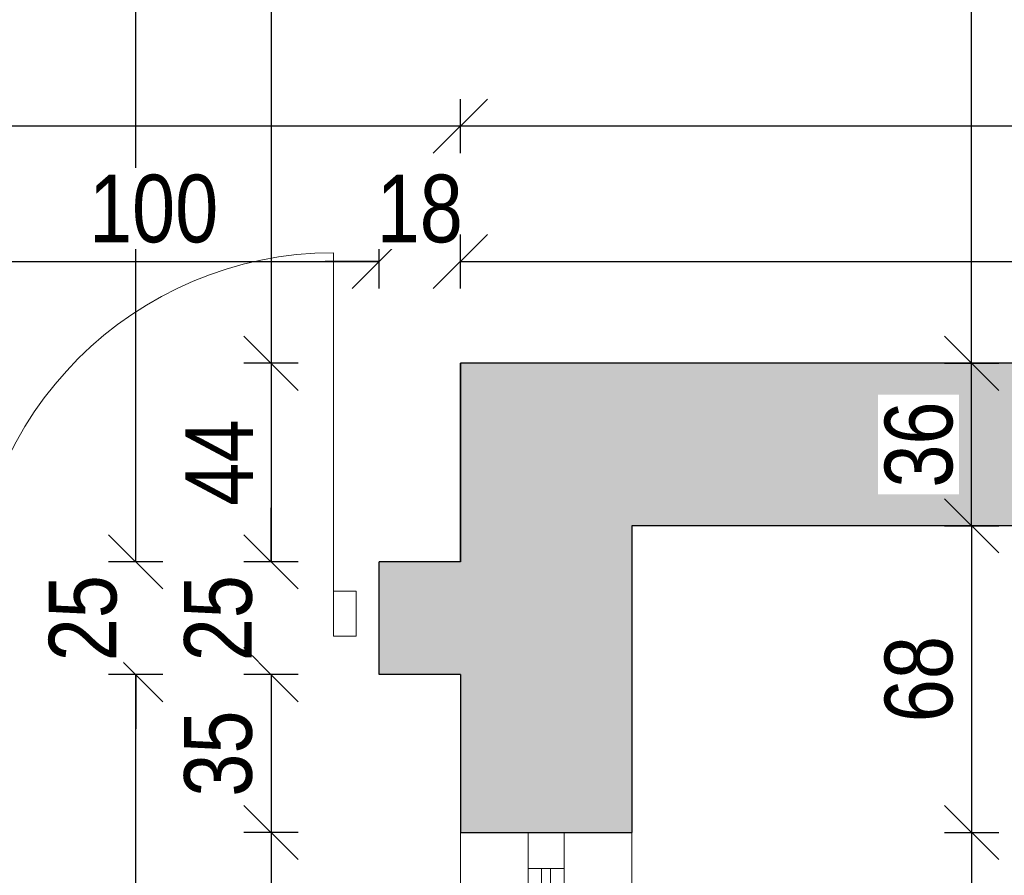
# Model space of a CAD drawing. Header units: millimetres. Extents: x 17147 to 52214, y -18116 to -4632.
# Tile 16 of 186: x 22908 to 23127, y -8980 to -8790. Entities that reach past the tile are written whole.
import ezdxf

# ---------------------------------------------------------------- set-up
doc = ezdxf.new("R2010")
doc.units = ezdxf.units.MM
doc.layers.get('Defpoints').update_dxf_attribs({"color": 6})
for name, color, linetype, lineweight in [('A-wymiar', 177, 'Continuous', 0), ('A_DRZWI-OKNA', 4, 'Continuous', 13), ('A_SCIANA_ISTN', 253, 'Continuous', 25)]:
    doc.layers.add(name, color=color, linetype=linetype, lineweight=lineweight)
doc.layers.add('S_KRESKOWANIE_SC_ISTN', color=7, linetype='Continuous', lineweight=0, true_color=0x878787)
doc.styles.add('wymiary', font='ARIALN.TTF')
doc.dimstyles.new('anka', dxfattribs={"dimtxt": 15, "dimasz": 12, "dimexe": 6, "dimexo": 0.0625, "dimgap": 4, "dimtad": 1, "dimdec": 0, "dimzin": 0, "dimdsep": 46, "dimtxsty": 'wymiary', "dimblk": 'OBLIQUE', "dimcen": 0.09, "dimclrt": 7, "dimadec": 0, "dimazin": 0, "dimtfac": 1, "dimtdec": 0, "dimtix": 1, "dimtofl": 0, "dimtmove": 0, "dimatfit": 3, "dimldrblk": 'OBLIQUE', "dimfxl": 6, "dimfxlon": 1, "dimtfill": 1, "dimtolj": 1, "dimtzin": 0, "dimarcsym": 0})

# ---------------------------------------------------------------- blocks, each defined once
blk = doc.blocks.new('*U22')
at = {"layer": 'A_DRZWI-OKNA'}
for points in [[(-38, 60), (0, 60), (0, -22), (-38, -22)], [(-23, 60), (-15, 60), (-15, -22), (-23, -22)]]:
    blk.add_lwpolyline(points, close=True, dxfattribs=at)
for points in [[(-15, 52), (-23, 52)], [(-20, 52), (-20, -14)], [(-18, 52), (-18, -14)], [(-15, -14), (-23, -14)]]:
    blk.add_lwpolyline(points, dxfattribs=at)
blk = doc.blocks.new('drzwi 800')
at = {"layer": 'A_DRZWI-OKNA'}
blk.add_line((110028.2, -38030.87), (110028.2, -37950.87), dxfattribs=at)
for points in [[(110023.2, -38035.87), (110028.2, -38035.87), (110028.2, -38025.87), (110023.2, -38025.87)], [(110108.2, -38035.87), (110113.2, -38035.87), (110113.2, -38025.87), (110108.2, -38025.87)]]:
    blk.add_lwpolyline(points, close=True, dxfattribs=at)
blk.add_arc((110028.2, -38030.87), 80, 0, 90, dxfattribs=at)
blk = doc.blocks.new('_OBLIQUE')
at = {"color": 0, "linetype": 'ByBlock'}
blk.add_line((-0.5, -0.5), (0.5, 0.5), dxfattribs=at)
blk = doc.blocks.new('*D805')
at = {"layer": 'A-wymiar', "color": 0, "lineweight": -2, "transparency": 16777216}
for p, q in [((22970.12, -8513.18), (22958.12, -8513.18)), ((22964.12, -8513.18), (22964.12, -8866.18)), ((22970.12, -8866.18), (22958.12, -8866.18))]:
    blk.add_line(p, q, dxfattribs=at)
at = {"layer": 'Defpoints', "color": 0, "transparency": 16777216}
for p in [(23006.08, -8513.18), (22964.12, -8866.18), (23006.08, -8866.18)]:
    blk.add_point(p, dxfattribs=at)
at = {"layer": 'A-wymiar', "color": 0, "lineweight": -2, "transparency": 16777216, "xscale": 12, "yscale": 12, "zscale": 12}
for p, rotation in [((22964.12, -8513.18), 90), ((22964.12, -8866.18), 270)]:
    blk.add_blockref('_OBLIQUE', p, dxfattribs=dict(at, rotation=rotation))
at = {"layer": 'A-wymiar', "color": 7, "transparency": 16777216, "insert": (22952.46, -8689.68), "char_height": 15, "attachment_point": 5, "rotation": 90, "style": 'wymiary', "bg_fill": 3, "box_fill_scale": 1.1, "bg_fill_color": 256, "bg_fill_true_color": 13158600, "bg_fill_transparency": 0}
blk.add_mtext('\\A1;353', dxfattribs=at)
blk = doc.blocks.new('*D806')
at = {"layer": 'A-wymiar', "color": 0, "lineweight": -2, "transparency": 16777216}
for p, q in [((22970.12, -8866.18), (22958.12, -8866.18)), ((22964.12, -8866.18), (22964.12, -8910.18)), ((22970.12, -8910.18), (22958.12, -8910.18))]:
    blk.add_line(p, q, dxfattribs=at)
at = {"layer": 'Defpoints', "color": 0, "transparency": 16777216}
for p in [(23006.08, -8866.18), (22964.12, -8910.18), (23006.08, -8910.18)]:
    blk.add_point(p, dxfattribs=at)
at = {"layer": 'A-wymiar', "color": 0, "lineweight": -2, "transparency": 16777216, "xscale": 12, "yscale": 12, "zscale": 12}
for p, rotation in [((22964.12, -8866.18), 90), ((22964.12, -8910.18), 270)]:
    blk.add_blockref('_OBLIQUE', p, dxfattribs=dict(at, rotation=rotation))
at = {"layer": 'A-wymiar', "color": 7, "transparency": 16777216, "insert": (22952.62, -8888.18), "char_height": 15, "attachment_point": 5, "rotation": 90, "style": 'wymiary', "bg_fill": 3, "box_fill_scale": 1.1, "bg_fill_color": 256, "bg_fill_true_color": 13158600, "bg_fill_transparency": 0}
blk.add_mtext('\\A1;44', dxfattribs=at)
blk = doc.blocks.new('*D807')
at = {"layer": 'A-wymiar', "color": 0, "lineweight": -2, "transparency": 16777216}
for p, q in [((22964.12, -8910.18), (22964.12, -8898.18)), ((22970.12, -8910.18), (22958.12, -8910.18)), ((22970.12, -8935.18), (22958.12, -8935.18)), ((22964.12, -8935.18), (22964.12, -8947.18))]:
    blk.add_line(p, q, dxfattribs=at)
at = {"layer": 'Defpoints', "color": 0, "transparency": 16777216}
for p in [(23006.08, -8910.18), (22964.12, -8935.18), (22988.08, -8935.18)]:
    blk.add_point(p, dxfattribs=at)
at = {"layer": 'A-wymiar', "color": 0, "lineweight": -2, "transparency": 16777216, "xscale": 12, "yscale": 12, "zscale": 12}
for p, rotation in [((22964.12, -8910.18), 270), ((22964.12, -8935.18), 90)]:
    blk.add_blockref('_OBLIQUE', p, dxfattribs=dict(at, rotation=rotation))
at = {"layer": 'A-wymiar', "color": 7, "transparency": 16777216, "insert": (22952.46, -8922.68), "char_height": 15, "attachment_point": 5, "rotation": 90, "style": 'wymiary', "bg_fill": 3, "box_fill_scale": 1.1, "bg_fill_color": 256, "bg_fill_true_color": 13158600, "bg_fill_transparency": 0}
blk.add_mtext('\\A1;25', dxfattribs=at)
blk = doc.blocks.new('*D808')
at = {"layer": 'A-wymiar', "color": 0, "lineweight": -2, "transparency": 16777216}
for p, q in [((22970.12, -8935.18), (22958.12, -8935.18)), ((22964.12, -8935.18), (22964.12, -8970.18)), ((22970.12, -8970.18), (22958.12, -8970.18))]:
    blk.add_line(p, q, dxfattribs=at)
at = {"layer": 'Defpoints', "color": 0, "transparency": 16777216}
for p in [(22988.08, -8935.18), (22964.12, -8970.18), (23006.08, -8970.18)]:
    blk.add_point(p, dxfattribs=at)
at = {"layer": 'A-wymiar', "color": 0, "lineweight": -2, "transparency": 16777216, "xscale": 12, "yscale": 12, "zscale": 12}
for p, rotation in [((22964.12, -8935.18), 90), ((22964.12, -8970.18), 270)]:
    blk.add_blockref('_OBLIQUE', p, dxfattribs=dict(at, rotation=rotation))
at = {"layer": 'A-wymiar', "color": 7, "transparency": 16777216, "insert": (22952.46, -8952.68), "char_height": 15, "attachment_point": 5, "rotation": 90, "style": 'wymiary', "bg_fill": 3, "box_fill_scale": 1.1, "bg_fill_color": 256, "bg_fill_true_color": 13158600, "bg_fill_transparency": 0}
blk.add_mtext('\\A1;35', dxfattribs=at)
blk = doc.blocks.new('*D809')
at = {"layer": 'A-wymiar', "color": 0, "lineweight": -2, "transparency": 16777216}
for p, q in [((22970.12, -8970.18), (22958.12, -8970.18)), ((22964.12, -8970.18), (22964.12, -9052.18)), ((22970.12, -9052.18), (22958.12, -9052.18))]:
    blk.add_line(p, q, dxfattribs=at)
at = {"layer": 'Defpoints', "color": 0, "transparency": 16777216}
for p in [(23006.08, -8970.18), (22964.12, -9052.18), (23006.08, -9052.18)]:
    blk.add_point(p, dxfattribs=at)
at = {"layer": 'A-wymiar', "color": 0, "lineweight": -2, "transparency": 16777216, "xscale": 12, "yscale": 12, "zscale": 12}
for p, rotation in [((22964.12, -8970.18), 90), ((22964.12, -9052.18), 270)]:
    blk.add_blockref('_OBLIQUE', p, dxfattribs=dict(at, rotation=rotation))
at = {"layer": 'A-wymiar', "color": 7, "transparency": 16777216, "insert": (22952.46, -9011.18), "char_height": 15, "attachment_point": 5, "rotation": 90, "style": 'wymiary', "bg_fill": 3, "box_fill_scale": 1.1, "bg_fill_color": 256, "bg_fill_true_color": 13158600, "bg_fill_transparency": 0}
blk.add_mtext('\\A1;82', dxfattribs=at)
blk = doc.blocks.new('*D820')
at = {"layer": 'A-wymiar', "color": 0, "lineweight": -2, "transparency": 16777216}
for p, q in [((22940.12, -8935.18), (22928.12, -8935.18)), ((22934.12, -9171.18), (22934.12, -8935.18)), ((22940.12, -9171.18), (22928.12, -9171.18))]:
    blk.add_line(p, q, dxfattribs=at)
at = {"layer": 'Defpoints', "color": 0, "transparency": 16777216}
for p in [(22934.12, -8935.18), (23006.08, -8935.18), (23006.08, -9171.18)]:
    blk.add_point(p, dxfattribs=at)
at = {"layer": 'A-wymiar', "color": 0, "lineweight": -2, "transparency": 16777216, "xscale": 12, "yscale": 12, "zscale": 12}
for p, rotation in [((22934.12, -8935.18), 90), ((22934.12, -9171.18), 270)]:
    blk.add_blockref('_OBLIQUE', p, dxfattribs=dict(at, rotation=rotation))
at = {"layer": 'A-wymiar', "color": 7, "transparency": 16777216, "insert": (22922.46, -9053.18), "char_height": 15, "attachment_point": 5, "rotation": 90, "style": 'wymiary', "bg_fill": 3, "box_fill_scale": 1.1, "bg_fill_color": 256, "bg_fill_true_color": 13158600, "bg_fill_transparency": 0}
blk.add_mtext('\\A1;236', dxfattribs=at)
blk = doc.blocks.new('*D821')
at = {"layer": 'A-wymiar', "color": 0, "lineweight": -2, "transparency": 16777216}
for p, q in [((22934.12, -8910.18), (22934.12, -8898.18)), ((22940.12, -8910.18), (22928.12, -8910.18)), ((22940.12, -8935.18), (22928.12, -8935.18)), ((22934.12, -8935.18), (22934.12, -8947.18))]:
    blk.add_line(p, q, dxfattribs=at)
at = {"layer": 'Defpoints', "color": 0, "transparency": 16777216}
for p in [(22934.12, -8910.18), (23006.08, -8910.18), (23006.08, -8935.18)]:
    blk.add_point(p, dxfattribs=at)
at = {"layer": 'A-wymiar', "color": 0, "lineweight": -2, "transparency": 16777216, "xscale": 12, "yscale": 12, "zscale": 12}
for p, rotation in [((22934.12, -8910.18), 270), ((22934.12, -8935.18), 90)]:
    blk.add_blockref('_OBLIQUE', p, dxfattribs=dict(at, rotation=rotation))
at = {"layer": 'A-wymiar', "color": 7, "transparency": 16777216, "insert": (22922.46, -8922.68), "char_height": 15, "attachment_point": 5, "rotation": 90, "style": 'wymiary', "bg_fill": 3, "box_fill_scale": 1.1, "bg_fill_color": 256, "bg_fill_true_color": 13158600, "bg_fill_transparency": 0}
blk.add_mtext('\\A1;25', dxfattribs=at)
blk = doc.blocks.new('*D822')
at = {"layer": 'A-wymiar', "color": 0, "lineweight": -2, "transparency": 16777216}
for p, q in [((22940.12, -8513.18), (22928.12, -8513.18)), ((22934.12, -8910.18), (22934.12, -8513.18)), ((22940.12, -8910.18), (22928.12, -8910.18))]:
    blk.add_line(p, q, dxfattribs=at)
at = {"layer": 'Defpoints', "color": 0, "transparency": 16777216}
for p in [(22934.12, -8513.18), (23044.08, -8513.18), (23006.08, -8910.18)]:
    blk.add_point(p, dxfattribs=at)
at = {"layer": 'A-wymiar', "color": 0, "lineweight": -2, "transparency": 16777216, "xscale": 12, "yscale": 12, "zscale": 12}
for p, rotation in [((22934.12, -8513.18), 90), ((22934.12, -8910.18), 270)]:
    blk.add_blockref('_OBLIQUE', p, dxfattribs=dict(at, rotation=rotation))
at = {"layer": 'A-wymiar', "color": 7, "transparency": 16777216, "insert": (22922.46, -8711.68), "char_height": 15, "attachment_point": 5, "rotation": 90, "style": 'wymiary', "bg_fill": 3, "box_fill_scale": 1.1, "bg_fill_color": 256, "bg_fill_true_color": 13158600, "bg_fill_transparency": 0}
blk.add_mtext('\\A1;397', dxfattribs=at)
blk = doc.blocks.new('*D849')
at = {"layer": 'A-wymiar', "color": 0, "lineweight": -2, "transparency": 16777216}
for p, q in [((22888.08, -8849.62), (22888.08, -8837.62)), ((22988.08, -8849.62), (22988.08, -8837.62)), ((22888.08, -8843.62), (22988.08, -8843.62))]:
    blk.add_line(p, q, dxfattribs=at)
at = {"layer": 'Defpoints', "color": 0, "transparency": 16777216}
for p in [(22988.08, -8843.62), (22888.08, -8910.18), (22988.08, -8910.18)]:
    blk.add_point(p, dxfattribs=at)
at = {"layer": 'A-wymiar', "color": 0, "lineweight": -2, "transparency": 16777216, "xscale": 12, "yscale": 12, "zscale": 12, "rotation": 180}
blk.add_blockref('_OBLIQUE', (22888.08, -8843.62), dxfattribs=at)
at = {"layer": 'A-wymiar', "color": 0, "lineweight": -2, "transparency": 16777216, "xscale": 12, "yscale": 12, "zscale": 12}
blk.add_blockref('_OBLIQUE', (22988.08, -8843.62), dxfattribs=at)
at = {"layer": 'A-wymiar', "color": 7, "transparency": 16777216, "insert": (22938.08, -8831.97), "char_height": 15, "attachment_point": 5, "style": 'wymiary', "bg_fill": 3, "box_fill_scale": 1.1, "bg_fill_color": 256, "bg_fill_true_color": 13158600, "bg_fill_transparency": 0}
blk.add_mtext('\\A1;100', dxfattribs=at)
blk = doc.blocks.new('*D850')
at = {"layer": 'A-wymiar', "color": 0, "lineweight": -2, "transparency": 16777216}
for p, q in [((22988.08, -8849.62), (22988.08, -8837.62)), ((23006.08, -8849.62), (23006.08, -8837.62)), ((22988.08, -8843.62), (22976.08, -8843.62)), ((23006.08, -8843.62), (23018.08, -8843.62))]:
    blk.add_line(p, q, dxfattribs=at)
at = {"layer": 'Defpoints', "color": 0, "transparency": 16777216}
for p in [(23006.08, -8843.62), (22988.08, -8910.18), (23006.08, -8910.18)]:
    blk.add_point(p, dxfattribs=at)
at = {"layer": 'A-wymiar', "color": 0, "lineweight": -2, "transparency": 16777216, "xscale": 12, "yscale": 12, "zscale": 12}
blk.add_blockref('_OBLIQUE', (22988.08, -8843.62), dxfattribs=at)
at = {"layer": 'A-wymiar', "color": 0, "lineweight": -2, "transparency": 16777216, "xscale": 12, "yscale": 12, "zscale": 12, "rotation": 180}
blk.add_blockref('_OBLIQUE', (23006.08, -8843.62), dxfattribs=at)
at = {"layer": 'A-wymiar', "color": 7, "transparency": 16777216, "insert": (22997.08, -8831.97), "char_height": 15, "attachment_point": 5, "style": 'wymiary', "bg_fill": 3, "box_fill_scale": 1.1, "bg_fill_color": 256, "bg_fill_true_color": 13158600, "bg_fill_transparency": 0}
blk.add_mtext('\\A1;18', dxfattribs=at)
blk = doc.blocks.new('*D752')
at = {"layer": 'A-wymiar', "color": 0, "lineweight": -2, "transparency": 16777216}
for p, q in [((23006.08, -8849.62), (23006.08, -8837.62)), ((23635.08, -8849.62), (23635.08, -8837.62)), ((23006.08, -8843.62), (23635.08, -8843.62))]:
    blk.add_line(p, q, dxfattribs=at)
at = {"layer": 'Defpoints', "color": 0, "transparency": 16777216}
for p in [(23635.08, -8843.62), (23635.08, -8866.18), (23006.08, -8910.18)]:
    blk.add_point(p, dxfattribs=at)
at = {"layer": 'A-wymiar', "color": 0, "lineweight": -2, "transparency": 16777216, "xscale": 12, "yscale": 12, "zscale": 12, "rotation": 180}
blk.add_blockref('_OBLIQUE', (23006.08, -8843.62), dxfattribs=at)
at = {"layer": 'A-wymiar', "color": 0, "lineweight": -2, "transparency": 16777216, "xscale": 12, "yscale": 12, "zscale": 12}
blk.add_blockref('_OBLIQUE', (23635.08, -8843.62), dxfattribs=at)
at = {"layer": 'A-wymiar', "color": 7, "transparency": 16777216, "insert": (23320.58, -8831.97), "char_height": 15, "attachment_point": 5, "style": 'wymiary', "bg_fill": 3, "box_fill_scale": 1.1, "bg_fill_color": 256, "bg_fill_true_color": 13158600, "bg_fill_transparency": 0}
blk.add_mtext('\\A1;629', dxfattribs=at)
blk = doc.blocks.new('*D753')
at = {"layer": 'A-wymiar', "color": 0, "lineweight": -2, "transparency": 16777216}
for p, q in [((23006.08, -8819.62), (23006.08, -8807.62)), ((23635.08, -8819.62), (23635.08, -8807.62)), ((23635.08, -8813.62), (23006.08, -8813.62))]:
    blk.add_line(p, q, dxfattribs=at)
at = {"layer": 'Defpoints', "color": 0, "transparency": 16777216}
for p in [(23006.08, -8813.62), (23006.08, -8866.18), (23635.08, -8866.18)]:
    blk.add_point(p, dxfattribs=at)
at = {"layer": 'A-wymiar', "color": 0, "lineweight": -2, "transparency": 16777216, "xscale": 12, "yscale": 12, "zscale": 12, "rotation": 180}
blk.add_blockref('_OBLIQUE', (23006.08, -8813.62), dxfattribs=at)
at = {"layer": 'A-wymiar', "color": 0, "lineweight": -2, "transparency": 16777216, "xscale": 12, "yscale": 12, "zscale": 12}
blk.add_blockref('_OBLIQUE', (23635.08, -8813.62), dxfattribs=at)
at = {"layer": 'A-wymiar', "color": 7, "transparency": 16777216, "insert": (23320.58, -8801.97), "char_height": 15, "attachment_point": 5, "style": 'wymiary', "bg_fill": 3, "box_fill_scale": 1.1, "bg_fill_color": 256, "bg_fill_true_color": 13158600, "bg_fill_transparency": 0}
blk.add_mtext('\\A1;629', dxfattribs=at)
blk = doc.blocks.new('*D754')
at = {"layer": 'A-wymiar', "color": 0, "lineweight": -2, "transparency": 16777216}
for p, q in [((22208.08, -8819.62), (22208.08, -8807.62)), ((23006.08, -8819.62), (23006.08, -8807.62)), ((23006.08, -8813.62), (22208.08, -8813.62))]:
    blk.add_line(p, q, dxfattribs=at)
at = {"layer": 'Defpoints', "color": 0, "transparency": 16777216}
for p in [(22208.08, -8813.62), (23006.08, -8866.18), (22208.08, -8910.18)]:
    blk.add_point(p, dxfattribs=at)
at = {"layer": 'A-wymiar', "color": 0, "lineweight": -2, "transparency": 16777216, "xscale": 12, "yscale": 12, "zscale": 12, "rotation": 180}
blk.add_blockref('_OBLIQUE', (22208.08, -8813.62), dxfattribs=at)
at = {"layer": 'A-wymiar', "color": 0, "lineweight": -2, "transparency": 16777216, "xscale": 12, "yscale": 12, "zscale": 12}
blk.add_blockref('_OBLIQUE', (23006.08, -8813.62), dxfattribs=at)
at = {"layer": 'A-wymiar', "color": 7, "transparency": 16777216, "insert": (22607.08, -8801.97), "char_height": 15, "attachment_point": 5, "style": 'wymiary', "bg_fill": 3, "box_fill_scale": 1.1, "bg_fill_color": 256, "bg_fill_true_color": 13158600, "bg_fill_transparency": 0}
blk.add_mtext('\\A1;798', dxfattribs=at)
blk = doc.blocks.new('*D757')
at = {"layer": 'A-wymiar', "color": 0, "lineweight": -2, "transparency": 16777216}
for p, q in [((21951.08, -8789.62), (21951.08, -8777.62)), ((23635.08, -8789.62), (23635.08, -8777.62)), ((21951.08, -8783.62), (23635.08, -8783.62))]:
    blk.add_line(p, q, dxfattribs=at)
at = {"layer": 'Defpoints', "color": 0, "transparency": 16777216}
for p in [(23635.08, -8783.62), (21951.08, -8813.62), (23635.08, -8813.62)]:
    blk.add_point(p, dxfattribs=at)
at = {"layer": 'A-wymiar', "color": 0, "lineweight": -2, "transparency": 16777216, "xscale": 12, "yscale": 12, "zscale": 12, "rotation": 180}
blk.add_blockref('_OBLIQUE', (21951.08, -8783.62), dxfattribs=at)
at = {"layer": 'A-wymiar', "color": 0, "lineweight": -2, "transparency": 16777216, "xscale": 12, "yscale": 12, "zscale": 12}
blk.add_blockref('_OBLIQUE', (23635.08, -8783.62), dxfattribs=at)
at = {"layer": 'A-wymiar', "color": 7, "transparency": 16777216, "insert": (22793.08, -8771.97), "char_height": 15, "attachment_point": 5, "style": 'wymiary', "bg_fill": 3, "box_fill_scale": 1.1, "bg_fill_color": 256, "bg_fill_true_color": 13158600, "bg_fill_transparency": 0}
blk.add_mtext('\\A1;1684', dxfattribs=at)
blk = doc.blocks.new('*D851')
at = {"layer": 'A-wymiar', "color": 0, "lineweight": -2, "transparency": 16777216}
for p, q in [((22713.08, -9109.92), (22713.08, -9121.92)), ((23006.08, -9109.92), (23006.08, -9121.92)), ((23006.08, -9115.92), (22713.08, -9115.92))]:
    blk.add_line(p, q, dxfattribs=at)
at = {"layer": 'Defpoints', "color": 0, "transparency": 16777216}
for p in [(22713.08, -8935.18), (23006.08, -8935.18), (22713.08, -9115.92)]:
    blk.add_point(p, dxfattribs=at)
at = {"layer": 'A-wymiar', "color": 0, "lineweight": -2, "transparency": 16777216, "xscale": 12, "yscale": 12, "zscale": 12, "rotation": 180}
blk.add_blockref('_OBLIQUE', (22713.08, -9115.92), dxfattribs=at)
at = {"layer": 'A-wymiar', "color": 0, "lineweight": -2, "transparency": 16777216, "xscale": 12, "yscale": 12, "zscale": 12}
blk.add_blockref('_OBLIQUE', (23006.08, -9115.92), dxfattribs=at)
at = {"layer": 'A-wymiar', "color": 7, "transparency": 16777216, "insert": (22859.58, -9104.26), "char_height": 15, "attachment_point": 5, "style": 'wymiary', "bg_fill": 3, "box_fill_scale": 1.1, "bg_fill_color": 256, "bg_fill_true_color": 13158600, "bg_fill_transparency": 0}
blk.add_mtext('\\A1;293', dxfattribs=at)
blk = doc.blocks.new('*D761')
at = {"layer": 'A-wymiar', "color": 0, "lineweight": -2, "transparency": 16777216}
for p, q in [((23113.42, -8902.18), (23125.42, -8902.18)), ((23119.42, -8902.18), (23119.42, -8970.18)), ((23113.42, -8970.18), (23125.42, -8970.18))]:
    blk.add_line(p, q, dxfattribs=at)
at = {"layer": 'Defpoints', "color": 0, "transparency": 16777216}
for p in [(23044.08, -8902.18), (23044.08, -8970.18), (23119.42, -8970.18)]:
    blk.add_point(p, dxfattribs=at)
at = {"layer": 'A-wymiar', "color": 0, "lineweight": -2, "transparency": 16777216, "xscale": 12, "yscale": 12, "zscale": 12}
for p, rotation in [((23119.42, -8902.18), 90), ((23119.42, -8970.18), 270)]:
    blk.add_blockref('_OBLIQUE', p, dxfattribs=dict(at, rotation=rotation))
at = {"layer": 'A-wymiar', "color": 7, "transparency": 16777216, "insert": (23107.76, -8936.18), "char_height": 15, "attachment_point": 5, "rotation": 90, "style": 'wymiary', "bg_fill": 3, "box_fill_scale": 1.1, "bg_fill_color": 256, "bg_fill_true_color": 13158600, "bg_fill_transparency": 0}
blk.add_mtext('\\A1;68', dxfattribs=at)
blk = doc.blocks.new('*D762')
at = {"layer": 'A-wymiar', "color": 0, "lineweight": -2, "transparency": 16777216}
for p, q in [((23113.42, -8970.18), (23125.42, -8970.18)), ((23119.42, -8970.18), (23119.42, -9052.18)), ((23113.42, -9052.18), (23125.42, -9052.18))]:
    blk.add_line(p, q, dxfattribs=at)
at = {"layer": 'Defpoints', "color": 0, "transparency": 16777216}
for p in [(23044.08, -8970.18), (23044.08, -9052.18), (23119.42, -9052.18)]:
    blk.add_point(p, dxfattribs=at)
at = {"layer": 'A-wymiar', "color": 0, "lineweight": -2, "transparency": 16777216, "xscale": 12, "yscale": 12, "zscale": 12}
for p, rotation in [((23119.42, -8970.18), 90), ((23119.42, -9052.18), 270)]:
    blk.add_blockref('_OBLIQUE', p, dxfattribs=dict(at, rotation=rotation))
at = {"layer": 'A-wymiar', "color": 7, "transparency": 16777216, "insert": (23107.76, -9011.18), "char_height": 15, "attachment_point": 5, "rotation": 90, "style": 'wymiary', "bg_fill": 3, "box_fill_scale": 1.1, "bg_fill_color": 256, "bg_fill_true_color": 13158600, "bg_fill_transparency": 0}
blk.add_mtext('\\A1;82', dxfattribs=at)
blk = doc.blocks.new('*D728')
at = {"layer": 'A-wymiar', "color": 0, "lineweight": -2, "transparency": 16777216}
for p, q in [((23143.42, -8902.18), (23155.42, -8902.18)), ((23149.42, -9775.18), (23149.42, -8902.18)), ((23143.42, -9775.18), (23155.42, -9775.18))]:
    blk.add_line(p, q, dxfattribs=at)
at = {"layer": 'Defpoints', "color": 0, "transparency": 16777216}
for p in [(23044.08, -8902.18), (23149.42, -8902.18), (23044.08, -9775.18)]:
    blk.add_point(p, dxfattribs=at)
at = {"layer": 'A-wymiar', "color": 0, "lineweight": -2, "transparency": 16777216, "xscale": 12, "yscale": 12, "zscale": 12}
for p, rotation in [((23149.42, -8902.18), 90), ((23149.42, -9775.18), 270)]:
    blk.add_blockref('_OBLIQUE', p, dxfattribs=dict(at, rotation=rotation))
at = {"layer": 'A-wymiar', "color": 7, "transparency": 16777216, "insert": (23137.76, -9338.68), "char_height": 15, "attachment_point": 5, "rotation": 90, "style": 'wymiary', "bg_fill": 3, "box_fill_scale": 1.1, "bg_fill_color": 256, "bg_fill_true_color": 13158600, "bg_fill_transparency": 0}
blk.add_mtext('\\A1;873', dxfattribs=at)
blk = doc.blocks.new('*D771')
at = {"layer": 'A-wymiar', "color": 0, "lineweight": -2, "transparency": 16777216}
for p, q in [((23113.42, -8866.18), (23125.42, -8866.18)), ((23119.42, -8902.18), (23119.42, -8866.18)), ((23113.42, -8902.18), (23125.42, -8902.18))]:
    blk.add_line(p, q, dxfattribs=at)
at = {"layer": 'Defpoints', "color": 0, "transparency": 16777216}
for p in [(23006.08, -8866.18), (23119.42, -8866.18), (23044.08, -8902.18)]:
    blk.add_point(p, dxfattribs=at)
at = {"layer": 'A-wymiar', "color": 0, "lineweight": -2, "transparency": 16777216, "xscale": 12, "yscale": 12, "zscale": 12}
for p, rotation in [((23119.42, -8866.18), 90), ((23119.42, -8902.18), 270)]:
    blk.add_blockref('_OBLIQUE', p, dxfattribs=dict(at, rotation=rotation))
at = {"layer": 'A-wymiar', "color": 7, "transparency": 16777216, "insert": (23107.76, -8884.18), "char_height": 15, "attachment_point": 5, "rotation": 90, "style": 'wymiary', "bg_fill": 3, "box_fill_scale": 1.1, "bg_fill_color": 256, "bg_fill_true_color": 13158600, "bg_fill_transparency": 0}
blk.add_mtext('\\A1;36', dxfattribs=at)
blk = doc.blocks.new('*D772')
at = {"layer": 'A-wymiar', "color": 0, "lineweight": -2, "transparency": 16777216}
for p, q in [((23113.42, -8395.18), (23125.42, -8395.18)), ((23119.42, -8866.18), (23119.42, -8395.18)), ((23113.42, -8866.18), (23125.42, -8866.18))]:
    blk.add_line(p, q, dxfattribs=at)
at = {"layer": 'Defpoints', "color": 0, "transparency": 16777216}
for p in [(23044.08, -8395.18), (23119.42, -8395.18), (23006.08, -8866.18)]:
    blk.add_point(p, dxfattribs=at)
at = {"layer": 'A-wymiar', "color": 0, "lineweight": -2, "transparency": 16777216, "xscale": 12, "yscale": 12, "zscale": 12}
for p, rotation in [((23119.42, -8395.18), 90), ((23119.42, -8866.18), 270)]:
    blk.add_blockref('_OBLIQUE', p, dxfattribs=dict(at, rotation=rotation))
at = {"layer": 'A-wymiar', "color": 7, "transparency": 16777216, "insert": (23107.89, -8630.68), "char_height": 15, "attachment_point": 5, "rotation": 90, "style": 'wymiary', "bg_fill": 3, "box_fill_scale": 1.1, "bg_fill_color": 256, "bg_fill_true_color": 13158600, "bg_fill_transparency": 0}
blk.add_mtext('\\A1;471', dxfattribs=at)
blk = doc.blocks.new('*D729')
at = {"layer": 'A-wymiar', "color": 0, "lineweight": -2, "transparency": 16777216}
for p, q in [((23143.42, -8866.18), (23155.42, -8866.18)), ((23149.42, -8902.18), (23149.42, -8866.18)), ((23143.42, -8902.18), (23155.42, -8902.18))]:
    blk.add_line(p, q, dxfattribs=at)
at = {"layer": 'Defpoints', "color": 0, "transparency": 16777216}
for p in [(23119.42, -8866.18), (23149.42, -8866.18), (23044.08, -8902.18)]:
    blk.add_point(p, dxfattribs=at)
at = {"layer": 'A-wymiar', "color": 0, "lineweight": -2, "transparency": 16777216, "xscale": 12, "yscale": 12, "zscale": 12}
for p, rotation in [((23149.42, -8866.18), 90), ((23149.42, -8902.18), 270)]:
    blk.add_blockref('_OBLIQUE', p, dxfattribs=dict(at, rotation=rotation))
at = {"layer": 'A-wymiar', "color": 7, "transparency": 16777216, "insert": (23137.76, -8884.18), "char_height": 15, "attachment_point": 5, "rotation": 90, "style": 'wymiary', "bg_fill": 3, "box_fill_scale": 1.1, "bg_fill_color": 256, "bg_fill_true_color": 13158600, "bg_fill_transparency": 0}
blk.add_mtext('\\A1;36', dxfattribs=at)
blk = doc.blocks.new('*D730')
at = {"layer": 'A-wymiar', "color": 0, "lineweight": -2, "transparency": 16777216}
for p, q in [((23155.42, -8834.8), (23143.42, -8834.8)), ((23149.42, -8866.18), (23149.42, -8834.8)), ((23143.42, -8866.18), (23155.42, -8866.18))]:
    blk.add_line(p, q, dxfattribs=at)
at = {"layer": 'Defpoints', "color": 0, "transparency": 16777216}
for p in [(23149.42, -8834.8), (23635.08, -8834.8), (23119.42, -8866.18)]:
    blk.add_point(p, dxfattribs=at)
at = {"layer": 'A-wymiar', "color": 0, "lineweight": -2, "transparency": 16777216, "xscale": 12, "yscale": 12, "zscale": 12}
for p, rotation in [((23149.42, -8834.8), 90), ((23149.42, -8866.18), 270)]:
    blk.add_blockref('_OBLIQUE', p, dxfattribs=dict(at, rotation=rotation))
at = {"layer": 'A-wymiar', "color": 7, "transparency": 16777216, "insert": (23137.76, -8850.49), "char_height": 15, "attachment_point": 5, "rotation": 90, "style": 'wymiary', "bg_fill": 3, "box_fill_scale": 1.1, "bg_fill_color": 256, "bg_fill_true_color": 13158600, "bg_fill_transparency": 0}
blk.add_mtext('\\A1;31', dxfattribs=at)

msp = doc.modelspace()

# ---------------------------------------------------------------- hatches: boundary and pattern name
at = {"layer": 'S_KRESKOWANIE_SC_ISTN', "transparency": 33554559}
h = msp.add_hatch(color=256, dxfattribs=at)
h.dxf.hatch_style = 1
h.paths.add_polyline_path([(23671.08, -8834.8), (23635.08, -8834.8), (23635.08, -8866.18), (23006.08, -8866.18), (23006.08, -8910.18), (22988.08, -8910.18), (22988.08, -8935.18), (23006.08, -8935.18), (23006.08, -8970.18), (23044.08, -8970.18), (23044.08, -8902.18), (23671.08, -8902.18)])

# ---------------------------------------------------------------- linework, layer by layer
at = {"layer": 'A_SCIANA_ISTN'}
for points in [[(23635.08, -8834.8), (23635.08, -8866.18), (23006.08, -8866.18)], [(23671.08, -8834.8), (23671.08, -8902.18), (23044.08, -8902.18)], [(23006.08, -8866.18), (23006.08, -8910.18)], [(23006.08, -8910.18), (23006.08, -8866.18)], [(23006.08, -8910.18), (23006.08, -8866.18)], [(23044.08, -8902.18), (23044.08, -8970.18)], [(23006.08, -8910.18), (22988.08, -8910.18)], [(22988.08, -8935.18), (22988.08, -8910.18)], [(23006.08, -8935.18), (22988.08, -8935.18)], [(23006.08, -8935.18), (23006.08, -8970.18)], [(23006.08, -8970.18), (23044.08, -8970.18)]]:
    msp.add_lwpolyline(points, dxfattribs=at)

# ---------------------------------------------------------------- block references
at = {"layer": 'A_DRZWI-OKNA'}
msp.add_blockref('*U22', (23044.08, -9030.18), dxfattribs=at)
at = {"layer": 'A_SCIANA_ISTN', "xscale": -1}
msp.add_blockref('drzwi 800', (133006.16, 29109.19), dxfattribs=at)

# ---------------------------------------------------------------- next in the draw order: dimensions: what is measured, and where the dimension line sits
at = {"layer": 'A-wymiar'}
dim = msp.add_linear_dim(base=(22964.12, -8866.18), p1=(23006.08, -8513.18), p2=(23006.08, -8866.18), angle=90, dimstyle='anka', override={"dimtmove": 1}, dxfattribs=at)
dim.commit()
dim.dimension.update_dxf_attribs({"geometry": '*D805', "text_midpoint": (22952.46, -8689.68)})

# ---------------------------------------------------------------- next in the draw order: dimensions: what is measured, and where the dimension line sits
dim = msp.add_linear_dim(base=(22964.12, -8910.18), p1=(23006.08, -8866.18), p2=(23006.08, -8910.18), angle=90, dimstyle='anka', override={"dimtmove": 1}, dxfattribs=at)
dim.commit()
dim.dimension.update_dxf_attribs({"geometry": '*D806', "text_midpoint": (22952.62, -8888.18)})

# ---------------------------------------------------------------- next in the draw order: dimensions: what is measured, and where the dimension line sits
dim = msp.add_linear_dim(base=(22964.12, -8935.18), p1=(23006.08, -8910.18), p2=(22988.08, -8935.18), angle=90, dimstyle='anka', override={"dimtmove": 1}, dxfattribs=at)
dim.commit()
dim.dimension.update_dxf_attribs({"geometry": '*D807', "text_midpoint": (22952.46, -8922.68)})

# ---------------------------------------------------------------- next in the draw order: dimensions: what is measured, and where the dimension line sits
dim = msp.add_linear_dim(base=(22964.12, -8970.18), p1=(22988.08, -8935.18), p2=(23006.08, -8970.18), angle=90, dimstyle='anka', override={"dimtmove": 1}, dxfattribs=at)
dim.commit()
dim.dimension.update_dxf_attribs({"geometry": '*D808', "text_midpoint": (22952.46, -8952.68)})

# ---------------------------------------------------------------- next in the draw order: dimensions: what is measured, and where the dimension line sits
dim = msp.add_linear_dim(base=(22964.12, -9052.18), p1=(23006.08, -8970.18), p2=(23006.08, -9052.18), angle=90, dimstyle='anka', override={"dimtmove": 1}, dxfattribs=at)
dim.commit()
dim.dimension.update_dxf_attribs({"geometry": '*D809', "text_midpoint": (22952.46, -9011.18)})

# ---------------------------------------------------------------- next in the draw order: dimensions: what is measured, and where the dimension line sits
dim = msp.add_linear_dim(base=(22934.12, -8935.18), p1=(23006.08, -9171.18), p2=(23006.08, -8935.18), angle=90, dimstyle='anka', override={"dimtmove": 1}, dxfattribs=at)
dim.commit()
dim.dimension.update_dxf_attribs({"geometry": '*D820', "text_midpoint": (22922.46, -9053.18)})

# ---------------------------------------------------------------- next in the draw order: dimensions: what is measured, and where the dimension line sits
dim = msp.add_linear_dim(base=(22934.12, -8910.18), p1=(23006.08, -8935.18), p2=(23006.08, -8910.18), angle=90, dimstyle='anka', override={"dimtmove": 1}, dxfattribs=at)
dim.commit()
dim.dimension.update_dxf_attribs({"geometry": '*D821', "text_midpoint": (22922.46, -8922.68)})

# ---------------------------------------------------------------- next in the draw order: dimensions: what is measured, and where the dimension line sits
dim = msp.add_linear_dim(base=(22934.12, -8513.18), p1=(23006.08, -8910.18), p2=(23044.08, -8513.18), angle=90, dimstyle='anka', override={"dimtmove": 1}, dxfattribs=at)
dim.commit()
dim.dimension.update_dxf_attribs({"geometry": '*D822', "text_midpoint": (22922.46, -8711.68)})
dim = msp.add_linear_dim(base=(22713.08, -9115.92), p1=(23006.08, -8935.18), p2=(22713.08, -8935.18), dimstyle='anka', dxfattribs=at)
dim.commit()
dim.dimension.update_dxf_attribs({"geometry": '*D851', "text_midpoint": (22859.58, -9104.26)})

# ---------------------------------------------------------------- next in the draw order: dimensions: what is measured, and where the dimension line sits
dim = msp.add_linear_dim(base=(22988.08, -8843.62), p1=(22888.08, -8910.18), p2=(22988.08, -8910.18), dimstyle='anka', override={"dimtmove": 1}, dxfattribs=at)
dim.commit()
dim.dimension.update_dxf_attribs({"geometry": '*D849', "text_midpoint": (22938.08, -8831.97)})

# ---------------------------------------------------------------- next in the draw order: dimensions: what is measured, and where the dimension line sits
dim = msp.add_linear_dim(base=(23006.08, -8843.62), p1=(22988.08, -8910.18), p2=(23006.08, -8910.18), dimstyle='anka', override={"dimtmove": 1}, dxfattribs=at)
dim.commit()
dim.dimension.update_dxf_attribs({"geometry": '*D850', "text_midpoint": (22997.08, -8831.97)})

# ---------------------------------------------------------------- next in the draw order: dimensions: what is measured, and where the dimension line sits
dim = msp.add_linear_dim(base=(23635.08, -8843.62), p1=(23006.08, -8910.18), p2=(23635.08, -8866.18), dimstyle='anka', override={"dimtmove": 1}, dxfattribs=at)
dim.commit()
dim.dimension.update_dxf_attribs({"geometry": '*D752', "text_midpoint": (23320.58, -8831.97)})

# ---------------------------------------------------------------- next in the draw order: dimensions: what is measured, and where the dimension line sits
dim = msp.add_linear_dim(base=(23006.08, -8813.62), p1=(23635.08, -8866.18), p2=(23006.08, -8866.18), dimstyle='anka', dxfattribs=at)
dim.commit()
dim.dimension.update_dxf_attribs({"geometry": '*D753', "text_midpoint": (23320.58, -8801.97)})
dim = msp.add_linear_dim(base=(23119.42, -8970.18), p1=(23044.08, -8902.18), p2=(23044.08, -8970.18), angle=90, dimstyle='anka', dxfattribs=at)
dim.commit()
dim.dimension.update_dxf_attribs({"geometry": '*D761', "text_midpoint": (23107.76, -8936.18)})

# ---------------------------------------------------------------- next in the draw order: dimensions: what is measured, and where the dimension line sits
dim = msp.add_linear_dim(base=(22208.08, -8813.62), p1=(23006.08, -8866.18), p2=(22208.08, -8910.18), dimstyle='anka', override={"dimtmove": 1}, dxfattribs=at)
dim.commit()
dim.dimension.update_dxf_attribs({"geometry": '*D754', "text_midpoint": (22607.08, -8801.97)})
dim = msp.add_linear_dim(base=(23119.42, -9052.18), p1=(23044.08, -8970.18), p2=(23044.08, -9052.18), angle=90, dimstyle='anka', override={"dimtmove": 1}, dxfattribs=at)
dim.commit()
dim.dimension.update_dxf_attribs({"geometry": '*D762', "text_midpoint": (23107.76, -9011.18)})

# ---------------------------------------------------------------- next in the draw order: dimensions: what is measured, and where the dimension line sits
dim = msp.add_linear_dim(base=(23635.08, -8783.62), p1=(21951.08, -8813.62), p2=(23635.08, -8813.62), dimstyle='anka', dxfattribs=at)
dim.commit()
dim.dimension.update_dxf_attribs({"geometry": '*D757', "text_midpoint": (22793.08, -8771.97)})
dim = msp.add_linear_dim(base=(23149.42, -8902.18), p1=(23044.08, -9775.18), p2=(23044.08, -8902.18), angle=90, dimstyle='anka', dxfattribs=at)
dim.commit()
dim.dimension.update_dxf_attribs({"geometry": '*D728', "text_midpoint": (23137.76, -9338.68)})

# ---------------------------------------------------------------- next in the draw order: dimensions: what is measured, and where the dimension line sits
dim = msp.add_linear_dim(base=(23119.42, -8866.18), p1=(23044.08, -8902.18), p2=(23006.08, -8866.18), angle=90, dimstyle='anka', override={"dimtmove": 1}, dxfattribs=at)
dim.commit()
dim.dimension.update_dxf_attribs({"geometry": '*D771', "text_midpoint": (23107.76, -8884.18)})

# ---------------------------------------------------------------- next in the draw order: dimensions: what is measured, and where the dimension line sits
dim = msp.add_linear_dim(base=(23119.42, -8395.18), p1=(23006.08, -8866.18), p2=(23044.08, -8395.18), angle=90, dimstyle='anka', override={"dimtmove": 1}, dxfattribs=at)
dim.commit()
dim.dimension.update_dxf_attribs({"geometry": '*D772', "text_midpoint": (23107.89, -8630.68)})

# ---------------------------------------------------------------- next in the draw order: dimensions: what is measured, and where the dimension line sits
dim = msp.add_linear_dim(base=(23149.42, -8866.18), p1=(23044.08, -8902.18), p2=(23119.42, -8866.18), angle=90, dimstyle='anka', override={"dimtmove": 1}, dxfattribs=at)
dim.commit()
dim.dimension.update_dxf_attribs({"geometry": '*D729', "text_midpoint": (23137.76, -8884.18)})

# ---------------------------------------------------------------- next in the draw order: dimensions: what is measured, and where the dimension line sits
dim = msp.add_linear_dim(base=(23149.42, -8834.8), p1=(23119.42, -8866.18), p2=(23635.08, -8834.8), angle=90, dimstyle='anka', override={"dimtmove": 1}, dxfattribs=at)
dim.commit()
dim.dimension.update_dxf_attribs({"geometry": '*D730', "text_midpoint": (23137.76, -8850.49)})

doc.saveas('drawing.dxf')
